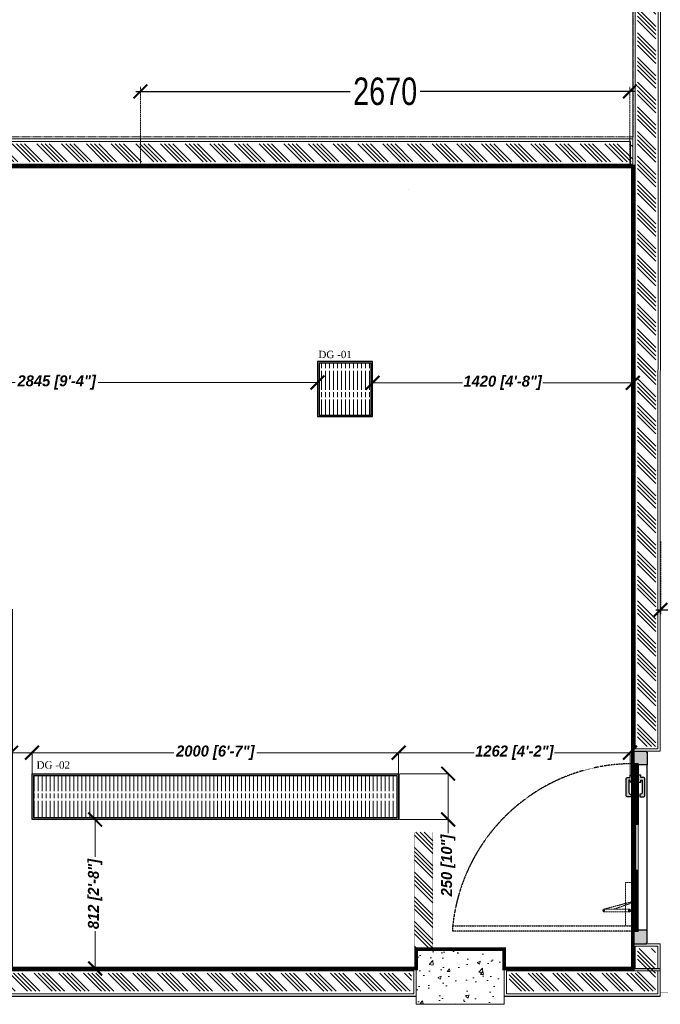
# Model space of a CAD drawing. Header units: millimetres. Extents: x 1277566 to 1493426, y 1039116 to 1145896.
# Tile 100 of 152: x 1406657 to 1410151, y 1039130 to 1044497. Entities that reach past the tile are written whole.
import ezdxf

# ---------------------------------------------------------------- set-up
doc = ezdxf.new("R2010")
doc.units = ezdxf.units.MM
doc.header["$PDMODE"] = 67
doc.linetypes.add('DASHED', pattern=[0.75, 0.5, -0.25])
doc.linetypes.add('DASHED2', pattern=[0.375, 0.25, -0.125])
for name, color, linetype in [('01_DOOR', 76, 'Continuous'), ('CIVIL DIM', 7, 'Continuous'), ('Dimension a', 7, 'Continuous'), ('Drain Grating', 4, 'Continuous'), ('xKAM-B3-01-Kitchen$0$A-FURN', 8, 'Continuous')]:
    doc.layers.add(name, color=color, linetype=linetype)
for name, color, linetype, lineweight in [('AIRPORT EXTIING WALL', 1, 'Continuous', 20), ('CIVIL WALL HATCH', 7, 'Continuous', 5), ('CKD - Kit Text', 171, 'Continuous', 13), ('CKD Dimensions', 3, 'Continuous', 0), ('CKD Equipments', 252, 'Continuous', 0), ('CKD-Equipements', 252, 'Continuous', 0), ('EXISTING COLUMN', 5, 'Continuous', 20), ('FRONT COUNTER', 214, 'Continuous', 18), ('PLASTER', 252, 'Continuous', 9), ('tile finish', 32, 'Continuous', 9), ('WALL', 7, 'Continuous', 40)]:
    doc.layers.add(name, color=color, linetype=linetype, lineweight=lineweight)
doc.styles.add('CKD_Dimension Text', font='BOOKOS.TTF')
doc.styles.add('ROMANS', font='arial.ttf', dxfattribs={"width": 0.75})
doc.styles.add('text', font='GOTHICBI.TTF')
doc.dimstyles.new('1.300', dxfattribs={"dimtxt": 150, "dimasz": 75, "dimexe": 25, "dimexo": 25, "dimgap": 15, "dimtad": 0, "dimdec": 0, "dimdsep": 46, "dimtxsty": 'ROMANS', "dimblk": 'ARCHTICK', "dimcen": 0.09, "dimdle": 25, "dimclrd": 256, "dimclre": 256, "dimclrt": 256, "dimadec": 1, "dimazin": 2, "dimtfac": 1, "dimtdec": 0, "dimtmove": 2, "dimatfit": 3, "dimldrblk": 'OPEN90', "dimfxl": 100, "dimtolj": 1, "dimtzin": 0, "dimlwe": -1, "dimarcsym": 0})
doc.dimstyles.new('CKD 6', dxfattribs={"dimtxt": 90, "dimasz": 75, "dimexe": 0, "dimexo": 6, "dimgap": 7.5, "dimtad": 0, "dimdec": 0, "dimzin": 1, "dimdsep": 46, "dimtxsty": 'text', "dimblk": 'ARCHTICK', "dimcen": 54, "dimdle": 0.0015, "dimclrd": 256, "dimclre": 256, "dimclrt": 256, "dimazin": 0, "dimtfac": 1, "dimtdec": 0, "dimtix": 1, "dimtmove": 0, "dimatfit": 3, "dimfxl": 1, "dimlwd": -1, "dimlwe": -1, "dimarcsym": 0})
pattern_1 = [(135, (220523.11, -141100.61), (-67.351921, -67.351921), []), (135, (220523.11, -141078.16), (-67.351921, -67.351921), []), (135, (220523.11, -141055.71), (-67.351921, -67.351921), []), (135, (220523.11, -141033.26), (-67.351921, -67.351921), [])]

# ---------------------------------------------------------------- blocks, each defined once
blk = doc.blocks.new('door closer')
at = {"color": 14, "linetype": 'DASHED2', "lineweight": 9, "ltscale": 0.5}
for p, q in [((10736.43, -3996.01), (10716.43, -3996.01)), ((10716.43, -3996.01), (10716.43, -3999.19)), ((10727.44, -3996.77), (10724.13, -4009.27)), ((10726.86, -3996.83), (10724.13, -4004.67)), ((10725.64, -3996.14), (10725.64, -3996.01)), ((10728.52, -3996.26), (10725.76, -3996.26)), ((10728.64, -3996.14), (10728.64, -3996.01)), ((10736.43, -3999.19), (10736.43, -3996.01)), ((10716.55, -3999.31), (10736.31, -3999.31)), ((10722.88, -3999.31), (10722.88, -3997.66)), ((10722.88, -3999.31), (10722.88, -4009.19)), ((10724.13, -3999.31), (10724.13, -3997.66)), ((10724.13, -4009.19), (10724.13, -3999.31))]:
    blk.add_line(p, q, dxfattribs=at)
for centre, radius in [((10723.51, -3997.66), 0.338), ((10727.21, -3996.64), 0.123), ((10723.51, -4009.19), 0.214)]:
    blk.add_circle(centre, radius, dxfattribs=at)
for centre, radius, start, end in [((10723.51, -3997.66), 0.625, 360, 180), ((10725.76, -3996.14), 0.12, 180, 270), ((10717.05, -4005.46), 13.03, 41.9275, 44.9169), ((10727.11, -3996.33), 0.562, 229.3399, 295.6856), ((10727.25, -3996.61), 0.25, 295.6856, 334.162), ((10726.83, -3996.41), 0.711, 334.162, 5.5837), ((10728.32, -3996.27), 0.78, 179.2294, 185.0234), ((10728.52, -3996.14), 0.12, 270, 0), ((10716.55, -3999.19), 0.12, 180, 270), ((10736.31, -3999.19), 0.12, 270, 0), ((10723.51, -4009.19), 0.625, 180, 0)]:
    blk.add_arc(centre, radius, start, end, dxfattribs=at)
blk = doc.blocks.new('A$C68A023B9')
at = {"layer": '01_DOOR', "ltscale": 2}
h = blk.add_hatch(color=253, dxfattribs=at)
h.set_gradient(color1=(173, 173, 173), one_color=1, tint=1, name='SPHERICAL')
edge = h.paths.add_edge_path()
edge.add_arc((4.75, 1.25), 0.5, 270, 21.737)
edge.add_line((5.22, 1.44), (6, 1.44))
edge.add_line((6, 1.44), (6, 0.75))
edge.add_line((6, 0.75), (6, 0.5))
edge.add_arc((5.5, 0.5), 0.5, 270, 360, ccw=False)
edge.add_line((5.5, 0), (1.09, 0))
edge.add_arc((1.09, 0.5), 0.5, 180, 270, ccw=False)
edge.add_line((0.59, 0.5), (0.59, 0.75))
edge.add_line((0.59, 0.75), (0.59, 1.1))
edge.add_line((0.59, 1.1), (0, 1.1))
edge.add_line((0, 1.1), (0, 1.85))
edge.add_line((0, 1.85), (1.94, 1.85))
edge.add_line((1.94, 1.85), (1.94, 1.1))
edge.add_line((1.94, 1.1), (1.34, 1.1))
edge.add_line((1.34, 1.1), (1.34, 0.75))
edge.add_line((1.34, 0.75), (4.75, 0.75))
blk.add_lwpolyline([(4.75, 0.75, 0.530238), (5.22, 1.44), (6, 1.44), (6, 0.75), (6, 0.5, -0.414214), (5.5, 0), (1.09, 0, -0.414214), (0.59, 0.5), (0.59, 0.75), (0.59, 1.1), (0, 1.1), (0, 1.85), (1.94, 1.85), (1.94, 1.1), (1.34, 1.1), (1.34, 0.75)], format="xyb", close=True, dxfattribs=at)
blk = doc.blocks.new('door sdfgh')
at = {"layer": '01_DOOR', "ltscale": 100}
h = blk.add_hatch(dxfattribs=at)
h.set_pattern_fill('DOTS', color=256, scale=58.874347, angle=-90, style=0)
h.set_pattern_definition([(90, (275185.757, 11141403.7222), (3.6796466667, 1.8398233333), [0, -3.6796466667])])
h.paths.add_polyline_path([(1223028.7, 1241623.6), (1223028.7, 1241616.8), (1223058.3, 1241616.8), (1223058.3, 1241548.6), (1222984.3, 1241548.6), (1222984.3, 1241553.6), (1222979.3, 1241553.6), (1222979.3, 1241623.6)])
h.paths.add_polyline_path([(1223028.7, 1242523.6), (1223028.7, 1242530.4), (1223058.4, 1242530.4), (1223058.4, 1242598.6), (1222984.3, 1242598.6), (1222984.3, 1242593.7), (1222979.4, 1242593.7), (1222979.4, 1242523.6)])
at = {"layer": '01_DOOR', "lineweight": 9, "ltscale": 100}
h = blk.add_hatch(dxfattribs=at)
h.set_pattern_fill('DOLMIT', color=251, scale=19.624782, angle=-90, style=0)
h.set_pattern_definition([(270, (275249.5377, 11142032.3274), (4.9061955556, -1e-15), []), (315, (275249.538, 11142032.327), (9.812391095, 9.812391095), [6.938408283, -13.876834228])])
h.paths.add_polyline_path([(1223028.7, 1241948.7), (1223041, 1241948.7), (1223041, 1241943.8), (1223058.3, 1241943.8), (1223058.3, 1241616.8), (1223028.7, 1241616.8)])
h.paths.add_polyline_path([(1223028.7, 1242198.6), (1223041, 1242198.6), (1223041, 1242203.5), (1223058.3, 1242203.5), (1223058.4, 1242530.4), (1223028.7, 1242530.4)])
at = {"layer": '01_DOOR', "ltscale": 100}
for p, q in [((1222979.4, 1242523.6, 33362.9), (1222979.3, 1241623.6, 33362.9)), ((1223058.3, 1242198.6, 33362.9), (1223046, 1242203.5, 33362.9)), ((1223058.3, 1242203.5, 33362.9), (1223046, 1242198.6, 33362.9)), ((1223058.3, 1241948.7, 33362.9), (1223046, 1241943.8, 33362.9)), ((1223058.3, 1241943.8, 33362.9), (1223046, 1241948.7, 33362.9))]:
    blk.add_line(p, q, dxfattribs=at)
at = {"layer": '01_DOOR', "color": 251, "lineweight": 15, "ltscale": 100}
for p, q in [((1223028.7, 1242198.6, 33362.9), (1223028.7, 1241948.7, 33362.9)), ((1223058.3, 1242198.6, 33362.9), (1223058.3, 1241948.7, 33362.9))]:
    blk.add_line(p, q, dxfattribs=at)
at = {"layer": '01_DOOR', "ltscale": 100, "elevation": 33362.9}
for points in [[(1223028.7, 1242523.6), (1223028.7, 1242530.4), (1223058.4, 1242530.4), (1223058.4, 1242598.6), (1222984.3, 1242598.6), (1222984.3, 1242593.7), (1222979.4, 1242593.7), (1222979.4, 1242523.6)], [(1223046, 1242198.6), (1223046, 1242203.5), (1223058.3, 1242203.5), (1223058.3, 1242198.6)], [(1223046, 1241948.7), (1223046, 1241943.8), (1223058.3, 1241943.8), (1223058.3, 1241948.7)], [(1223028.7, 1241623.6), (1223028.7, 1241616.8), (1223058.3, 1241616.8), (1223058.3, 1241548.6), (1222984.3, 1241548.6), (1222984.3, 1241553.6), (1222979.3, 1241553.6), (1222979.3, 1241623.6)]]:
    blk.add_lwpolyline(points, close=True, dxfattribs=at)
at = {"layer": '01_DOOR', "elevation": 33362.9}
blk.add_lwpolyline([(1222979.4, 1242593.7), (1222979.4, 1242588.8)], dxfattribs=at)
at = {"layer": '01_DOOR', "ltscale": 100, "elevation": 33362.9}
for points in [[(1223028.7, 1242198.6), (1223041, 1242198.6), (1223041, 1242203.5), (1223058.3, 1242203.5), (1223058.4, 1242530.4), (1223028.7, 1242530.4), (1223028.7, 1242198.6)], [(1223028.7, 1241948.7), (1223041, 1241948.7), (1223041, 1241943.8), (1223058.3, 1241943.8), (1223058.3, 1241616.8), (1223028.7, 1241616.8), (1223028.7, 1241948.7)]]:
    blk.add_lwpolyline(points, dxfattribs=at)
at = {"layer": '01_DOOR', "color": 251, "linetype": 'DASHED2', "elevation": 33362.9}
blk.add_lwpolyline([(1223058.4, 1242530.4), (1224040.8, 1242530.4), (1224040.8, 1242500.8), (1223058.4, 1242500.8)], close=True, dxfattribs=at)
at = {"layer": '01_DOOR', "lineweight": 18, "ltscale": 2, "elevation": 33362.9}
blk.add_lwpolyline([(1223041, 1242203.5), (1223041, 1241943.8), (1223046, 1241943.8), (1223046, 1242203.5)], close=True, dxfattribs=at)
at = {"layer": '01_DOOR', "color": 251, "linetype": 'DASHED2'}
blk.add_arc((1223058.3, 1242604.8, 33362.9), 988, 270, 353.9577, dxfattribs=at)
at = {"layer": '01_DOOR', "xscale": -11.84344983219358, "yscale": 11.84344983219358, "zscale": 11.84344983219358, "rotation": 90}
blk.add_blockref('door closer', (1175731.8, 1369420.3, 33362.9), dxfattribs=at)
at = {"layer": '01_DOOR', "ltscale": 50, "yscale": 19.73908305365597, "zscale": 19.73908305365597}
for p, xscale, rotation in [((1222992.1, 1241679.5, 33362.9), -19.73908305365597, 270), ((1223094.9, 1241679.5, 33362.9), 19.73908305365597, 89.99999999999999)]:
    blk.add_blockref('A$C68A023B9', p, dxfattribs=dict(at, xscale=xscale, rotation=rotation))
blk = doc.blocks.new('_ARCHTICK')
at = {"color": 0, "linetype": 'ByBlock', "const_width": 0.15}
blk.add_lwpolyline([(-0.5, -0.5), (0.5, 0.5)], dxfattribs=at)
blk = doc.blocks.new('*D318')
at = {"layer": 'CIVIL DIM', "linetype": 'DASHED2'}
for p, q in [((1410151.3, 1041653.2), (1410151.3, 1041254.4)), ((1428268.3, 1041512.5), (1428268.3, 1041254.4))]:
    blk.add_line(p, q, dxfattribs=at)
at = {"layer": 'CIVIL DIM', "lineweight": -2}
for p, q in [((1410126.3, 1041279.4), (1418988.4, 1041279.4)), ((1428293.3, 1041279.4), (1419431.2, 1041279.4))]:
    blk.add_line(p, q, dxfattribs=at)
at = {"layer": 'Defpoints', "color": 0}
for p in [(1410151.3, 1041678.2), (1428268.3, 1041537.5), (1428268.3, 1041279.4)]:
    blk.add_point(p, dxfattribs=at)
at = {"layer": 'CIVIL DIM', "linetype": 'ByBlock', "lineweight": -2, "xscale": 75, "yscale": 75, "zscale": 75, "rotation": 180}
blk.add_blockref('_ARCHTICK', (1410151.3, 1041279.4), dxfattribs=at)
at = {"layer": 'CIVIL DIM', "linetype": 'ByBlock', "lineweight": -2, "xscale": 75, "yscale": 75, "zscale": 75}
blk.add_blockref('_ARCHTICK', (1428268.3, 1041279.4), dxfattribs=at)
at = {"layer": 'CIVIL DIM', "insert": (1419209.8, 1041279.4), "char_height": 150, "attachment_point": 5, "style": 'ROMANS', "bg_fill": 3, "box_fill_scale": 1.1, "bg_fill_color": 256, "bg_fill_true_color": 13158600, "bg_fill_transparency": 0}
blk.add_mtext('\\A1;18117', dxfattribs=at)
blk = doc.blocks.new('_Open90')
at = {"color": 0, "linetype": 'ByBlock', "lineweight": -2}
for p, q in [((0, 0), (-1, 0)), ((-0.5, 0.5), (0, 0)), ((0, 0), (-0.5, -0.5))]:
    blk.add_line(p, q, dxfattribs=at)
blk = doc.blocks.new('*D317')
at = {"layer": 'CKD-Equipements', "linetype": 'DASHED2'}
for p, q in [((1407315.1, 1043708), (1407315.1, 1044131.2)), ((1409985.3, 1043708), (1409985.3, 1044131.2))]:
    blk.add_line(p, q, dxfattribs=at)
at = {"layer": 'CKD-Equipements', "lineweight": -2}
for p, q in [((1407290.1, 1044106.2), (1408466.5, 1044106.2)), ((1410010.3, 1044106.2), (1408834, 1044106.2))]:
    blk.add_line(p, q, dxfattribs=at)
at = {"layer": 'Defpoints', "color": 0}
for p in [(1409985.3, 1044106.2), (1407315.1, 1043683), (1409985.3, 1043683)]:
    blk.add_point(p, dxfattribs=at)
at = {"layer": 'CKD-Equipements', "linetype": 'ByBlock', "lineweight": -2, "xscale": 75, "yscale": 75, "zscale": 75, "rotation": 180}
blk.add_blockref('_ARCHTICK', (1407315.1, 1044106.2), dxfattribs=at)
at = {"layer": 'CKD-Equipements', "linetype": 'ByBlock', "lineweight": -2, "xscale": 75, "yscale": 75, "zscale": 75}
blk.add_blockref('_ARCHTICK', (1409985.3, 1044106.2), dxfattribs=at)
at = {"layer": 'CKD-Equipements', "insert": (1408650.2, 1044106.2), "char_height": 150, "attachment_point": 5, "style": 'ROMANS', "bg_fill": 3, "box_fill_scale": 1.1, "bg_fill_color": 256, "bg_fill_true_color": 13158600, "bg_fill_transparency": 0}
blk.add_mtext('\\A1;2670', dxfattribs=at)
blk = doc.blocks.new('1245')
at = {"layer": 'CKD Dimensions', "lineweight": -2, "ltscale": 0.2}
h = blk.add_hatch(color=2, dxfattribs=at)
h.dxf.hatch_style = 1
h.paths.add_polyline_path([(4094240.5666, -7977.5367), (4096240.5666, -7977.5367), (4096240.5666, -8227.5367), (4094240.5666, -8227.5367)])
h.paths.add_polyline_path([(4094250.5666, -7987.5367), (4096230.5666, -7987.5367), (4096230.5666, -8217.5367), (4094250.5666, -8217.5367)], flags=16)
at = {"layer": 'Drain Grating', "linetype": 'Continuous', "lineweight": 5}
h = blk.add_hatch(dxfattribs=at)
h.set_pattern_fill('ACAD_ISO08W100', color=256, scale=4.354286, angle=90, style=0)
h.set_pattern_definition([(90, (4021418.249, -757366.102), (-21.7714286, 8e-15), [104.5028571, -13.0628571, 26.1257143, -13.0628571])])
h.paths.add_polyline_path([(4094250.5666, -7987.5367), (4096230.5666, -7987.5367), (4096230.5666, -8217.5367), (4094250.5666, -8217.5367)])
at = {"layer": 'CKD Dimensions', "lineweight": -2, "ltscale": 0.2}
for points in [[(4094240.5666, -7977.5367), (4096240.5666, -7977.5367), (4096240.5666, -8227.5367), (4094240.5666, -8227.5367)], [(4094250.5666, -7987.5367), (4096230.5666, -7987.5367), (4096230.5666, -8217.5367), (4094250.5666, -8217.5367)]]:
    blk.add_lwpolyline(points, close=True, dxfattribs=at)
blk = doc.blocks.new('*D325')
at = {"layer": 'CKD Dimensions'}
for p, q in [((1405436.2, 1042490.5), (1405436.2, 1042519.7)), ((1408280.8, 1042490.5), (1408280.8, 1042519.7))]:
    blk.add_line(p, q, dxfattribs=at)
at = {"layer": 'CKD Dimensions', "color": 30}
for p, q in [((1405436.2, 1042519.7), (1406632.7, 1042519.7)), ((1408280.8, 1042519.7), (1407084.2, 1042519.7))]:
    blk.add_line(p, q, dxfattribs=at)
at = {"layer": 'Defpoints', "color": 0}
for p in [(1408280.8, 1042519.7), (1405436.2, 1042484.5), (1408280.8, 1042484.5)]:
    blk.add_point(p, dxfattribs=at)
at = {"layer": 'CKD Dimensions', "color": 30, "linetype": 'ByBlock', "xscale": 75, "yscale": 75, "zscale": 75}
for p, rotation in [((1405436.2, 1042519.7), 179.9999999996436), ((1408280.8, 1042519.7), 359.9999999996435)]:
    blk.add_blockref('_ARCHTICK', p, dxfattribs=dict(at, rotation=rotation))
at = {"layer": 'CKD Dimensions', "insert": (1406858.5, 1042519.7), "char_height": 60, "attachment_point": 5, "style": 'text'}
blk.add_mtext('2845 [9\'-4"]', dxfattribs=at)
blk = doc.blocks.new('*D326')
at = {"layer": 'CKD Dimensions'}
for p, q in [((1408580.8, 1042523.9), (1408580.8, 1042517.9)), ((1410001, 1042523.9), (1410001, 1042517.9))]:
    blk.add_line(p, q, dxfattribs=at)
at = {"layer": 'CKD Dimensions', "color": 30}
for p, q in [((1408580.8, 1042517.9), (1409071.2, 1042517.9)), ((1410001, 1042517.9), (1409510.6, 1042517.9))]:
    blk.add_line(p, q, dxfattribs=at)
at = {"layer": 'Defpoints', "color": 0}
for p in [(1408580.8, 1042517.9), (1410001, 1042517.9), (1410001, 1042517.9)]:
    blk.add_point(p, dxfattribs=at)
at = {"layer": 'CKD Dimensions', "color": 30, "linetype": 'ByBlock', "xscale": 75, "yscale": 75, "zscale": 75, "rotation": 180}
blk.add_blockref('_ARCHTICK', (1408580.8, 1042517.9), dxfattribs=at)
at = {"layer": 'CKD Dimensions', "color": 30, "linetype": 'ByBlock', "xscale": 75, "yscale": 75, "zscale": 75}
blk.add_blockref('_ARCHTICK', (1410001, 1042517.9), dxfattribs=at)
at = {"layer": 'CKD Dimensions', "insert": (1409290.9, 1042517.9), "char_height": 60, "attachment_point": 5, "style": 'text'}
blk.add_mtext('1420 [4\'-8"]', dxfattribs=at)
blk = doc.blocks.new('*D328')
at = {"layer": 'CKD Dimensions'}
for p, q in [((1407005.1, 1040137), (1407067.9, 1040137)), ((1407005.1, 1039324.8), (1407067.9, 1039324.8))]:
    blk.add_line(p, q, dxfattribs=at)
at = {"layer": 'CKD Dimensions', "color": 30}
for p, q in [((1407067.9, 1040137), (1407067.9, 1039933)), ((1407067.9, 1039324.8), (1407067.9, 1039528.8))]:
    blk.add_line(p, q, dxfattribs=at)
at = {"layer": 'Defpoints', "color": 0}
for p in [(1406999.1, 1040137), (1406999.1, 1039324.8), (1407067.9, 1039324.8)]:
    blk.add_point(p, dxfattribs=at)
at = {"layer": 'CKD Dimensions', "color": 30, "linetype": 'ByBlock', "xscale": 75, "yscale": 75, "zscale": 75}
for p, rotation in [((1407067.9, 1040137), 90), ((1407067.9, 1039324.8), 270)]:
    blk.add_blockref('_ARCHTICK', p, dxfattribs=dict(at, rotation=rotation))
at = {"layer": 'CKD Dimensions', "insert": (1407067.9, 1039730.9), "char_height": 60, "attachment_point": 5, "rotation": 90, "style": 'text'}
blk.add_mtext('812 [2\'-8"]', dxfattribs=at)
blk = doc.blocks.new('*D329')
at = {"layer": 'CKD Dimensions', "color": 30}
for p, q in [((1406610, 1040501.5), (1406535, 1040501.5)), ((1406723.8, 1040501.5), (1406610, 1040501.5))]:
    blk.add_line(p, q, dxfattribs=at)
at = {"layer": 'CKD Dimensions'}
for p, q in [((1406610, 1040143), (1406610, 1040501.5)), ((1406723.8, 1040143), (1406723.8, 1040501.5))]:
    blk.add_line(p, q, dxfattribs=at)
at = {"layer": 'Defpoints', "color": 0}
for p in [(1406610, 1040501.5), (1406610, 1040137), (1406723.8, 1040137)]:
    blk.add_point(p, dxfattribs=at)
at = {"layer": 'CKD Dimensions', "color": 30, "linetype": 'ByBlock', "xscale": 75, "yscale": 75, "zscale": 75, "rotation": 180}
blk.add_blockref('_ARCHTICK', (1406610, 1040501.5), dxfattribs=at)
at = {"layer": 'CKD Dimensions', "color": 30, "linetype": 'ByBlock', "xscale": 75, "yscale": 75, "zscale": 75}
blk.add_blockref('_ARCHTICK', (1406723.8, 1040501.5), dxfattribs=at)
at = {"layer": 'CKD Dimensions', "insert": (1406388.8, 1040501.5), "char_height": 60, "attachment_point": 5, "style": 'text'}
blk.add_mtext('114 [4"]', dxfattribs=at)
blk = doc.blocks.new('*D330')
at = {"layer": 'CKD Dimensions'}
for p, q in [((1406723.8, 1040143), (1406723.8, 1040501.5)), ((1408723.8, 1040143), (1408723.8, 1040501.5))]:
    blk.add_line(p, q, dxfattribs=at)
at = {"layer": 'CKD Dimensions', "color": 30}
for p, q in [((1406723.8, 1040501.5), (1407498.1, 1040501.5)), ((1408723.8, 1040501.5), (1407949.5, 1040501.5))]:
    blk.add_line(p, q, dxfattribs=at)
at = {"layer": 'Defpoints', "color": 0}
for p in [(1408723.8, 1040501.5), (1406723.8, 1040137), (1408723.8, 1040137)]:
    blk.add_point(p, dxfattribs=at)
at = {"layer": 'CKD Dimensions', "color": 30, "linetype": 'ByBlock', "xscale": 75, "yscale": 75, "zscale": 75}
for p, rotation in [((1406723.8, 1040501.5), 180.0000000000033), ((1408723.8, 1040501.5), 3.335053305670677e-12)]:
    blk.add_blockref('_ARCHTICK', p, dxfattribs=dict(at, rotation=rotation))
at = {"layer": 'CKD Dimensions', "insert": (1407723.8, 1040501.5), "char_height": 60, "attachment_point": 5, "style": 'text'}
blk.add_mtext('2000 [6\'-7"]', dxfattribs=at)
blk = doc.blocks.new('*D331')
at = {"layer": 'CKD Dimensions'}
for p, q in [((1408729.8, 1040387), (1408994, 1040387)), ((1408729.8, 1040137), (1408994, 1040137))]:
    blk.add_line(p, q, dxfattribs=at)
at = {"layer": 'CKD Dimensions', "color": 30}
for p, q in [((1408994, 1040387), (1408994, 1040137)), ((1408994, 1040137), (1408994, 1040062))]:
    blk.add_line(p, q, dxfattribs=at)
at = {"layer": 'Defpoints', "color": 0}
for p in [(1408723.8, 1040387), (1408723.8, 1040137), (1408994, 1040137)]:
    blk.add_point(p, dxfattribs=at)
at = {"layer": 'CKD Dimensions', "color": 30, "linetype": 'ByBlock', "xscale": 75, "yscale": 75, "zscale": 75}
for p, rotation in [((1408994, 1040387), 90.00000000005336), ((1408994, 1040137), 270.0000000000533)]:
    blk.add_blockref('_ARCHTICK', p, dxfattribs=dict(at, rotation=rotation))
at = {"layer": 'CKD Dimensions', "insert": (1408994, 1039886.4), "char_height": 60, "attachment_point": 5, "rotation": 90, "style": 'text'}
blk.add_mtext('250 [10"]', dxfattribs=at)
blk = doc.blocks.new('*D332')
at = {"layer": 'CKD Dimensions'}
for p, q in [((1408723.8, 1040372.9), (1408723.8, 1040501.5)), ((1409986.2, 1040372.9), (1409986.2, 1040501.5))]:
    blk.add_line(p, q, dxfattribs=at)
at = {"layer": 'CKD Dimensions', "color": 30}
for p, q in [((1408723.8, 1040501.5), (1409135.3, 1040501.5)), ((1409986.2, 1040501.5), (1409574.7, 1040501.5))]:
    blk.add_line(p, q, dxfattribs=at)
at = {"layer": 'Defpoints', "color": 0}
for p in [(1408723.8, 1040501.5), (1408723.8, 1040366.9), (1409986.2, 1040366.9)]:
    blk.add_point(p, dxfattribs=at)
at = {"layer": 'CKD Dimensions', "color": 30, "linetype": 'ByBlock', "xscale": 75, "yscale": 75, "zscale": 75}
for p, rotation in [((1408723.8, 1040501.5), 180.0000000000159), ((1409986.2, 1040501.5), 1.58510963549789e-11)]:
    blk.add_blockref('_ARCHTICK', p, dxfattribs=dict(at, rotation=rotation))
at = {"layer": 'CKD Dimensions', "insert": (1409355, 1040501.5), "char_height": 60, "attachment_point": 5, "style": 'text'}
blk.add_mtext('1262 [4\'-2"]', dxfattribs=at)

msp = doc.modelspace()

# ---------------------------------------------------------------- hatches: boundary and pattern name
at = {"layer": 'CIVIL WALL HATCH'}
h = msp.add_hatch(dxfattribs=at)
h.set_pattern_fill('ANSI34', color=256, scale=5, angle=90)
h.set_pattern_definition(pattern_1)
h.paths.add_polyline_path([(1410128.2341, 1048782.8584), (1410028.2341, 1048782.8584), (1410025.9558, 1040534.5119), (1410125.9558, 1040534.5119)])
h = msp.add_hatch(dxfattribs=at)
h.set_pattern_fill('ANSI34', color=256, scale=5, angle=90)
h.set_pattern_definition([(135, (2594454.93, -119097.56), (-67.351921, -67.351921), []), (135, (2594454.93, -119075.11), (-67.351921, -67.351921), []), (135, (2594454.93, -119052.66), (-67.351921, -67.351921), []), (135, (2594454.93, -119030.21), (-67.351921, -67.351921), [])])
h.paths.add_polyline_path([(1403763.4622, 1043821.1904), (1403763.4622, 1043723.1976), (1406972.8365, 1043723.2159), (1410000.9558, 1043723.2154), (1410000.9558, 1043821.2081), (1406973.5954, 1043821.1904)])
h = msp.add_hatch(dxfattribs=at)
h.set_pattern_fill('ANSI34', color=256, scale=5, angle=90)
h.set_pattern_definition(pattern_1)
edge = h.paths.add_edge_path()
edge.add_line((1408810.4568, 1040067.3649), (1408910.4568, 1040067.3649))
edge.add_line((1408910.4568, 1040067.3649), (1408910.4568, 1039429.7692))
edge.add_line((1408910.4568, 1039429.7692), (1408810.4568, 1039429.7692))
edge.add_line((1408810.4568, 1039429.7692), (1408810.4568, 1040065.4405))
h = msp.add_hatch(dxfattribs=at)
h.set_pattern_fill('ANSI34', color=256, scale=5, angle=90)
h.set_pattern_definition(pattern_1)
h.paths.add_polyline_path([(1410026.9594, 1039433.5083), (1410124.9521, 1039433.5083), (1410124.9521, 1039298.7655), (1410026.9594, 1039298.7655)])
h = msp.add_hatch(dxfattribs=at)
h.set_pattern_fill('ANSI34', color=256, scale=5, angle=90)
h.set_pattern_definition(pattern_1)
h.paths.add_polyline_path([(1404865.8649, 1039298.7655), (1408793.8577, 1039298.7655), (1408793.8577, 1039200.7728), (1404865.8649, 1039200.7728)])
h = msp.add_hatch(dxfattribs=at)
h.set_pattern_fill('ANSI34', color=256, scale=5, angle=90)
h.set_pattern_definition(pattern_1)
h.paths.add_polyline_path([(1409325.8649, 1039298.7655), (1410124.9521, 1039298.7655), (1410124.9521, 1039200.7728), (1409325.8649, 1039200.7728)])
at = {"layer": 'CKD Equipments'}
h = msp.add_hatch(color=2, dxfattribs=at)
h.dxf.hatch_style = 1
h.paths.add_polyline_path([(1408280.774, 1042634.5438), (1408280.774, 1042334.5438), (1408580.774, 1042334.5438), (1408580.774, 1042634.5438)])
h.paths.add_polyline_path([(1408573.5278, 1042625.0089), (1408290.4992, 1042625.0089), (1408290.4992, 1042341.9804), (1408573.5278, 1042341.9804)], flags=16)
at = {"layer": 'Drain Grating', "linetype": 'Continuous', "lineweight": 5}
h = msp.add_hatch(dxfattribs=at)
h.set_pattern_fill('ACAD_ISO08W100', color=256, scale=4.354286, angle=90, style=0)
h.set_pattern_definition([(90, (1336261.414, 293037.032), (-21.7714286, 8e-15), [104.5028571, -13.0628571, 26.1257143, -13.0628571])])
h.paths.add_polyline_path([(1408573.5278, 1042625.0089), (1408573.5278, 1042341.9804), (1408290.4992, 1042341.9804), (1408290.4992, 1042625.0089)])
at = {"layer": 'EXISTING COLUMN', "linetype": 'Continuous'}
h = msp.add_hatch(dxfattribs=at)
h.set_pattern_fill('AR-CONC', color=256, style=2)
h.set_pattern_definition([(50, (563896.23, -122116.58), (182.184669, -15.939086), [19.05, -209.55]), (355, (563896.23, -122116.58), (-35.243421, 191.056845), [15.24, -167.640584]), (100.451445, (563911.41, -122117.9), (146.941247, 175.117752), [16.190009, -178.090245]), (46.1842, (563896.23, -122065.78), (271.07904, -42.042328), [28.575, -314.325]), (96.635558, (563918.82, -122069.28), (237.404134, 247.426125), [24.285023, -267.13561]), (351.184151, (563896.23, -122065.78), (237.404134, 247.426125), [22.859967, -251.45973]), (21, (563921.63, -122078.48), (151.614391, -102.265198), [19.05, -209.55]), (326, (563921.63, -122078.48), (61.802028, 184.187966), [15.24, -167.64]), (71.451445, (563934.26, -122087), (213.41642, 81.922769), [16.190009, -178.089938]), (37.5, (563896.23, -122116.576), (3.0886033, 84.555039), [0, -165.608, 0, -170.18, 0, -168.275]), (7.5, (563896.23, -122116.58), (66.8196625, 100.180575), [0, -97.028, 0, -161.798, 0, -64.135]), (327.5, (563839.59, -122116.576), (135.5905952, -5.728744), [0, -63.5, 0, -198.12, 0, -262.89]), (317.5, (563814.19, -122116.58), (148.129181, 25.426491), [0, -82.55, 0, -131.572, 0, -186.69])])
h.paths.add_polyline_path([(1408819.8613, 1039129.7692), (1408819.8613, 1039429.7692), (1409299.8613, 1039429.7692), (1409299.8613, 1039129.7692)])

# ---------------------------------------------------------------- linework, layer by layer
at = {"extrusion": (0, -1, 0)}
msp.add_line((1408777.6268, 1043572.598, -764.8891), (1408777.6268, 1043572.598, -658.8231), dxfattribs=at)
for p, q in [((1404839.8613, 1039324.7692), (1408819.8613, 1039324.7692)), ((1409299.8613, 1039324.7692), (1410150.9558, 1039324.7692)), ((1404839.8613, 1039174.7692), (1408819.8613, 1039174.7692)), ((1409299.8613, 1039174.7692), (1410150.9558, 1039174.7692))]:
    msp.add_line(p, q)
at = {"layer": 'AIRPORT EXTIING WALL', "linetype": 'DASHED', "ltscale": 10}
msp.add_lwpolyline([(1406407.1969, 1043859.6601), (1410003.6898, 1043859.6601), (1410003.6898, 1047130.1568), (1406407.1969, 1047130.1568)], close=True, dxfattribs=at)
at = {"layer": 'CKD Dimensions', "const_width": 1}
msp.add_lwpolyline([(1408810.4568, 1040067.3649), (1408910.4568, 1040067.3649), (1408910.4568, 1039429.7692), (1408810.4568, 1039429.7692), (1408810.4568, 1040065.4405)], dxfattribs=at)
at = {"layer": 'EXISTING COLUMN', "linetype": 'Continuous'}
msp.add_lwpolyline([(1408819.8613, 1039129.7692), (1408819.8613, 1039429.7692), (1409299.8613, 1039429.7692), (1409299.8613, 1039129.7692)], close=True, dxfattribs=at)
at = {"layer": 'FRONT COUNTER', "const_width": 20}
msp.add_lwpolyline([(1406610.0097, 1039324.7699), (1406610.1134, 1041274.832), (1403737.4073, 1041275.2327), (1403737.4356, 1043697.2812), (1410000.9558, 1043697.2812), (1410000.9558, 1039324.7692), (1409299.8613, 1039324.7692), (1409299.8613, 1039429.7692), (1408819.8613, 1039429.7692), (1408819.8613, 1039324.7692), (1406610.0097, 1039324.8867)], dxfattribs=at)
at = {"layer": 'PLASTER'}
for points in [[(1410013.9558, 1040522.5119), (1410137.9558, 1040522.5119), (1410140.2341, 1048794.8584), (1410016.2341, 1048794.8584)], [(1403750.4604, 1043834.2794), (1403750.4604, 1043710.2831), (1410000.9558, 1043710.2098), (1409987.9539, 1043710.2098), (1409987.9539, 1043834.2061), (1409974.9521, 1043834.2061), (1409974.9521, 1043834.2061)], [(1410013.9576, 1039446.5101), (1410137.9539, 1039446.5101), (1410137.9539, 1039324.7692), (1410013.9576, 1039324.7692)], [(1404852.8631, 1039311.7674), (1408806.8595, 1039311.7674), (1408806.8595, 1039187.771), (1404852.8631, 1039187.771)], [(1409312.8631, 1039311.7674), (1410137.9539, 1039311.7674), (1410137.9539, 1039187.771), (1409312.8631, 1039187.771)]]:
    msp.add_lwpolyline(points, close=True, dxfattribs=at)
at = {"layer": 'tile finish'}
msp.add_line((1410000.9558, 1044054.7692), (1410000.9558, 1040754.7692), dxfattribs=at)
for points in [[(1410000.9558, 1040509.5119), (1410150.9558, 1040509.5119), (1410153.2341, 1048807.8584), (1410003.2341, 1048807.8584)], [(1410000.9558, 1039459.5119), (1410150.9558, 1039459.5119), (1410150.9558, 1039311.7674), (1410000.9558, 1039311.7674)], [(1404839.8613, 1039324.7692), (1408819.8613, 1039324.7692), (1408819.8613, 1039174.7692), (1404839.8613, 1039174.7692)], [(1409299.8613, 1039324.7692), (1410150.9558, 1039324.7692), (1410150.9558, 1039174.7692), (1409299.8613, 1039174.7692)]]:
    msp.add_lwpolyline(points, close=True, dxfattribs=at)
msp.add_lwpolyline([(1403737.4586, 1043847.2812), (1403737.4586, 1043697.2812), (1410000.9558, 1043697.2079), (1410000.9558, 1043697.2079), (1410000.9558, 1043847.2079), (1410000.9558, 1043847.2079), (1410000.9558, 1043847.2079), (1403737.4586, 1043847.2812)], dxfattribs=at)
at = {"layer": 'WALL', "const_width": 1}
msp.add_lwpolyline([(1408810.4568, 1039429.7692), (1408810.4568, 1040067.3649), (1408910.4568, 1040067.3649), (1408910.4568, 1039429.7692)], dxfattribs=at)
at = {"layer": 'xKAM-B3-01-Kitchen$0$A-FURN', "elevation": -7993.1741}
msp.add_lwpolyline([(1408280.774, 1042634.5438), (1408280.774, 1042334.5438), (1408580.774, 1042334.5438), (1408580.774, 1042634.5438), (1408280.774, 1042634.5438)], dxfattribs=at)
at = {"layer": 'xKAM-B3-01-Kitchen$0$A-FURN', "elevation": -355.928}
msp.add_lwpolyline([(1408573.5278, 1042625.0089), (1408290.4992, 1042625.0089), (1408290.4992, 1042341.9804), (1408573.5278, 1042341.9804)], close=True, dxfattribs=at)

# ---------------------------------------------------------------- block references
at = {"rotation": 180}
msp.add_blockref('door sdfgh', (2633059.3101, 2282058.155, -33362.9475), dxfattribs=at)
at = {"layer": 'CKD Dimensions', "lineweight": -2, "ltscale": 0.2}
msp.add_blockref('1245', (-2687516.7598, 1048364.564), dxfattribs=at)

# ---------------------------------------------------------------- texts
at = {"layer": 'CKD - Kit Text', "color": 7, "char_height": 40, "width": 348.213025, "attachment_point": 2, "style": 'CKD_Dimension Text'}
for s, insert in [('DG -01', (1408377.2817, 1042692.3616, -356.0717)), ('DG -02', (1406840.0518, 1040454.3239, -0.1436))]:
    msp.add_mtext(s, dxfattribs=dict(at, insert=insert))

# ---------------------------------------------------------------- dimensions: what is measured, and where the dimension line sits
at = {"layer": 'CKD Dimensions'}
for p1, p2, distance, picture, middle in [((1405436.1598, 1042484.5438, -7993.1741), (1408280.774, 1042484.5438, -7993.1741), 35.1341, '*D325', (1406858.4669, 1042519.6779)), ((1408580.774, 1042517.8735, -7993.1741), (1410000.9558, 1042517.8735), 0, '*D326', (1409290.8649, 1042517.8735)), ((1406723.8068, 1040137.0273), (1406610.0097, 1040137.0273), -364.424, '*D329', (1406388.8286, 1040501.4513)), ((1406723.8068, 1040137.0273), (1408723.8068, 1040137.0273), 364.424, '*D330', (1407723.8068, 1040501.4513)), ((1409986.2002, 1040366.9141), (1408723.8068, 1040366.9141), -134.5373, '*D332', (1409355.0035, 1040501.4513)), ((1408723.8068, 1040387.0273), (1408723.8068, 1040137.0273), 270.228, '*D331', (1408994.0348, 1039886.4172)), ((1406999.0679, 1040137.0273), (1406999.0679, 1039324.7692), 68.8225, '*D328', (1407067.8904, 1039730.8983))]:
    dim = msp.add_aligned_dim(p1=p1, p2=p2, distance=distance, dimstyle='CKD 6', override={"dimtxt": 60, "dimclrd": 30, "dimtix": 0, "dimatfit": 2}, dxfattribs=at)
    dim.commit()
    dim.dimension.update_dxf_attribs({"geometry": picture, "text_midpoint": middle})

# ---------------------------------------------------------------- next in the draw order: dimensions: what is measured, and where the dimension line sits
at = {"layer": 'CIVIL DIM'}
dim = msp.add_linear_dim(base=(1428268.2953, 1041279.3519), p1=(1410151.2766, 1041678.199), p2=(1428268.2953, 1041537.4521, -260.7432), dimstyle='1.300', override={"dimfxl": 500, "dimfxlon": 1, "dimtfill": 1, "dimarcsym": 1}, dxfattribs=at)
dim.commit()
dim.dimension.update_dxf_attribs({"geometry": '*D318', "text_midpoint": (1419209.7859, 1041279.3519)})
at = {"layer": 'CKD-Equipements'}
dim = msp.add_linear_dim(base=(1409985.326, 1044106.1887, -1423.7122), p1=(1407315.0759, 1043682.9836, -1423.7122), p2=(1409985.326, 1043682.9836, -1423.7122), dimstyle='1.300', override={"dimfxl": 500, "dimfxlon": 1, "dimtfill": 1, "dimarcsym": 1}, dxfattribs=at)
dim.commit()
dim.dimension.update_dxf_attribs({"geometry": '*D317', "text_midpoint": (1408650.201, 1044106.1887, -1423.7122)})

# ---------------------------------------------------------------- next in the draw order: linework, layer by layer
at = {"layer": 'Dimension a', "const_width": 1}
msp.add_lwpolyline([(1410153.2195, 1048782.8584), (1410153.2195, 1048782.8584), (1410151.0795, 1039192.1034), (1428268.2953, 1039192.1034), (1428268.2953, 1049864.4874), (1427413.9311, 1049715.5362), (1426329.5458, 1049544.0193), (1425252.1514, 1049388.3153), (1423861.865, 1049159.9386), (1421693.2582, 1048932.8779), (1420062.4449, 1048802.752), (1418329.674, 1048752.4336), (1417067.4845, 1048704.0205), (1413906.0918, 1048673.153), (1411919.2091, 1048720.0201), (1410153.2195, 1048782.8584)], dxfattribs=at)

doc.saveas('drawing.dxf')
